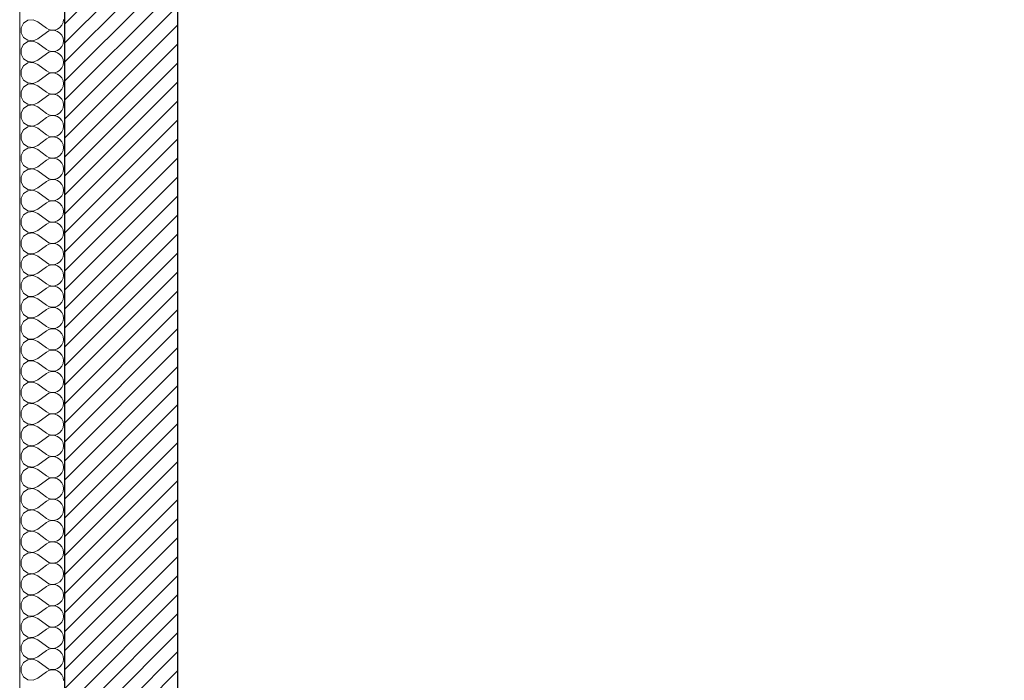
# Model space of a CAD drawing. Header units: millimetres. Extents: x -21056 to 421, y 9759 to 15589.
# Tile 15 of 120: x -6861 to -6531, y 10199 to 10421. Entities that reach past the tile are written whole.
import ezdxf

# ---------------------------------------------------------------- set-up
doc = ezdxf.new("R2010")
doc.units = ezdxf.units.MM
doc.header["$LTSCALE"] = 25
doc.header["$MEASUREMENT"] = 0
doc.linetypes.add('Kropki i Kreski', pattern=[670.277762, 352.777767, -176.388884, 0, -141.111112])
for name, color, linetype in [('Konstrukcja - Siatki mod', 7, 'Continuous'), ('KR_INW', 7, 'Continuous'), ('NAPIS_SODON', 7, 'Continuous')]:
    doc.layers.add(name, color=color, linetype=linetype)
for name, color, linetype, lineweight in [('Konstrukcja - Siatki mod_Nr_pióra__48', 1, 'Continuous', 15), ('KR_INW_Nr_pióra__101', 252, 'Continuous', 5), ('KR_INW_Nr_pióra__102', 3, 'Continuous', 5), ('KR_INW_Nr_pióra__27', 7, 'Continuous', 25), ('KR_INW_Nr_pióra__47', 7, 'Continuous', 15), ('NAPIS_SODON_Nr_pióra__1', 7, 'Continuous', 13)]:
    doc.layers.add(name, color=color, linetype=linetype, lineweight=lineweight)

# ---------------------------------------------------------------- blocks, each defined once
blk = doc.blocks.new('Strop_1', base_point=(179225, 121523.3))
at = {"layer": 'NAPIS_SODON_Nr_pióra__1', "linetype": 'Continuous', "flags": 128}
blk.add_lwpolyline([(179225, 121523.3), (179225.9, 107003.8), (250898.3, 107008.3), (250897.4, 121527.8)], close=True, dxfattribs=at)
blk = doc.blocks.new('*X208')
at = {"layer": 'KR_INW_Nr_pióra__102', "linetype": 'Continuous'}
for p, q in [((179102.4, 112355.1), (179088, 112345.5)), ((179119.8, 112356.7), (179102.4, 112355.1)), ((179135.8, 112350), (179119.8, 112356.7)), ((179135.8, 112350), (179164.4, 112328.6)), ((179220.2, 112347.4), (179221.5, 112357.1)), ((179088, 112345.5), (179079.7, 112330.1)), ((179079.7, 112330.1), (179079.7, 112312.7)), ((179164.4, 112328.6), (179173, 112323.8)), ((179173, 112319.1), (179164.4, 112314.3)), ((179173, 112323.8), (179182.6, 112321.6)), ((179182.6, 112321.3), (179173, 112319.1)), ((179182.6, 112321.6), (179192.4, 112322.1)), ((179192.4, 112320.8), (179182.6, 112321.3)), ((179192.4, 112322.1), (179201.8, 112325.2)), ((179201.8, 112317.7), (179192.4, 112320.8)), ((179201.8, 112325.2), (179209.9, 112330.8)), ((179209.9, 112312.1), (179201.8, 112317.7)), ((179209.9, 112330.8), (179216.2, 112338.4)), ((179216.2, 112338.4), (179220.2, 112347.4)), ((179079.7, 112312.7), (179088, 112297.4)), ((179088, 112297.4), (179102.4, 112287.8)), ((179102.4, 112283.7), (179088, 112274)), ((179102.4, 112287.8), (179119.8, 112286.1)), ((179119.8, 112285.3), (179102.4, 112283.7)), ((179119.8, 112286.1), (179135.8, 112292.9)), ((179135.8, 112278.6), (179119.8, 112285.3)), ((179135.8, 112292.9), (179164.4, 112314.3)), ((179216.2, 112304.5), (179209.9, 112312.1)), ((179220.2, 112295.5), (179216.2, 112304.5)), ((179221.5, 112285.7), (179220.2, 112295.5)), ((179220.2, 112276), (179221.5, 112285.7)), ((179088, 112274), (179079.7, 112258.7)), ((179079.7, 112258.7), (179079.7, 112241.3)), ((179135.8, 112278.6), (179164.4, 112257.1)), ((179164.4, 112257.1), (179173, 112252.4)), ((179173, 112252.4), (179182.6, 112250.1)), ((179182.6, 112249.9), (179173, 112247.6)), ((179182.6, 112250.1), (179192.4, 112250.6)), ((179192.4, 112249.4), (179182.6, 112249.9)), ((179192.4, 112250.6), (179201.8, 112253.8)), ((179201.8, 112246.2), (179192.4, 112249.4)), ((179201.8, 112253.8), (179209.9, 112259.4)), ((179209.9, 112259.4), (179216.2, 112266.9)), ((179216.2, 112266.9), (179220.2, 112276)), ((179079.7, 112241.3), (179088, 112226)), ((179088, 112226), (179102.4, 112216.3)), ((179102.4, 112216.3), (179119.8, 112214.7)), ((179119.8, 112214.7), (179135.8, 112221.4)), ((179135.8, 112221.4), (179164.4, 112242.9)), ((179173, 112247.6), (179164.4, 112242.9)), ((179209.9, 112240.6), (179201.8, 112246.2)), ((179216.2, 112233.1), (179209.9, 112240.6)), ((179220.2, 112224), (179216.2, 112233.1)), ((179221.5, 112214.3), (179220.2, 112224)), ((179088, 112202.6), (179079.7, 112187.3)), ((179079.7, 112187.3), (179079.7, 112169.9)), ((179102.4, 112212.2), (179088, 112202.6)), ((179119.8, 112213.9), (179102.4, 112212.2)), ((179135.8, 112207.1), (179119.8, 112213.9)), ((179135.8, 112207.1), (179164.4, 112185.7)), ((179164.4, 112185.7), (179173, 112180.9)), ((179201.8, 112182.3), (179209.9, 112187.9)), ((179209.9, 112187.9), (179216.2, 112195.5)), ((179216.2, 112195.5), (179220.2, 112204.5)), ((179220.2, 112204.5), (179221.5, 112214.3)), ((179079.7, 112169.9), (179088, 112154.5)), ((179088, 112154.5), (179102.4, 112144.9)), ((179135.8, 112150), (179164.4, 112171.4)), ((179173, 112176.2), (179164.4, 112171.4)), ((179173, 112180.9), (179182.6, 112178.7)), ((179182.6, 112178.4), (179173, 112176.2)), ((179182.6, 112178.7), (179192.4, 112179.2)), ((179192.4, 112177.9), (179182.6, 112178.4)), ((179192.4, 112179.2), (179201.8, 112182.3)), ((179201.8, 112174.8), (179192.4, 112177.9)), ((179209.9, 112169.2), (179201.8, 112174.8)), ((179216.2, 112161.6), (179209.9, 112169.2)), ((179220.2, 112152.6), (179216.2, 112161.6)), ((179221.5, 112142.9), (179220.2, 112152.6)), ((179088, 112131.2), (179079.7, 112115.8)), ((179102.4, 112140.8), (179088, 112131.2)), ((179102.4, 112144.9), (179119.8, 112143.3)), ((179119.8, 112142.4), (179102.4, 112140.8)), ((179119.8, 112143.3), (179135.8, 112150)), ((179135.8, 112135.7), (179119.8, 112142.4)), ((179135.8, 112135.7), (179164.4, 112114.3)), ((179209.9, 112116.5), (179216.2, 112124.1)), ((179216.2, 112124.1), (179220.2, 112133.1)), ((179220.2, 112133.1), (179221.5, 112142.9)), ((179079.7, 112115.8), (179079.7, 112098.4)), ((179079.7, 112098.4), (179088, 112083.1)), ((179135.8, 112078.6), (179164.4, 112100)), ((179164.4, 112114.3), (179173, 112109.5)), ((179173, 112104.8), (179164.4, 112100)), ((179173, 112109.5), (179182.6, 112107.3)), ((179182.6, 112107), (179173, 112104.8)), ((179182.6, 112107.3), (179192.4, 112107.8)), ((179192.4, 112106.5), (179182.6, 112107)), ((179192.4, 112107.8), (179201.8, 112110.9)), ((179201.8, 112103.4), (179192.4, 112106.5)), ((179201.8, 112110.9), (179209.9, 112116.5)), ((179209.9, 112097.8), (179201.8, 112103.4)), ((179216.2, 112090.2), (179209.9, 112097.8)), ((179220.2, 112081.2), (179216.2, 112090.2)), ((179088, 112059.7), (179079.7, 112044.4)), ((179088, 112083.1), (179102.4, 112073.5)), ((179102.4, 112069.4), (179088, 112059.7)), ((179102.4, 112073.5), (179119.8, 112071.8)), ((179119.8, 112071), (179102.4, 112069.4)), ((179119.8, 112071.8), (179135.8, 112078.6)), ((179135.8, 112064.3), (179119.8, 112071)), ((179135.8, 112064.3), (179164.4, 112042.9)), ((179209.9, 112045.1), (179216.2, 112052.7)), ((179216.2, 112052.7), (179220.2, 112061.7)), ((179221.5, 112071.4), (179220.2, 112081.2)), ((179220.2, 112061.7), (179221.5, 112071.4)), ((179079.7, 112044.4), (179079.7, 112027)), ((179079.7, 112027), (179088, 112011.7)), ((179135.8, 112007.1), (179164.4, 112028.6)), ((179164.4, 112042.9), (179173, 112038.1)), ((179173, 112033.3), (179164.4, 112028.6)), ((179173, 112038.1), (179182.6, 112035.9)), ((179182.6, 112035.6), (179173, 112033.3)), ((179182.6, 112035.9), (179192.4, 112036.3)), ((179192.4, 112035.1), (179182.6, 112035.6)), ((179192.4, 112036.3), (179201.8, 112039.5)), ((179201.8, 112031.9), (179192.4, 112035.1)), ((179201.8, 112039.5), (179209.9, 112045.1)), ((179209.9, 112026.4), (179201.8, 112031.9)), ((179216.2, 112018.8), (179209.9, 112026.4)), ((179220.2, 112009.8), (179216.2, 112018.8)), ((179088, 111988.3), (179079.7, 111973)), ((179088, 112011.7), (179102.4, 112002.1)), ((179102.4, 111997.9), (179088, 111988.3)), ((179102.4, 112002.1), (179119.8, 112000.4)), ((179119.8, 111999.6), (179102.4, 111997.9)), ((179119.8, 112000.4), (179135.8, 112007.1)), ((179135.8, 111992.9), (179119.8, 111999.6)), ((179135.8, 111992.9), (179164.4, 111971.4)), ((179216.2, 111981.2), (179220.2, 111990.2)), ((179221.5, 112000), (179220.2, 112009.8)), ((179220.2, 111990.2), (179221.5, 112000)), ((179079.7, 111973), (179079.7, 111955.6)), ((179079.7, 111955.6), (179088, 111940.3)), ((179135.8, 111935.7), (179164.4, 111957.1)), ((179164.4, 111971.4), (179173, 111966.7)), ((179173, 111961.9), (179164.4, 111957.1)), ((179173, 111966.7), (179182.6, 111964.4)), ((179182.6, 111964.1), (179173, 111961.9)), ((179182.6, 111964.4), (179192.4, 111964.9)), ((179192.4, 111963.7), (179182.6, 111964.1)), ((179192.4, 111964.9), (179201.8, 111968.1)), ((179201.8, 111960.5), (179192.4, 111963.7)), ((179201.8, 111968.1), (179209.9, 111973.6)), ((179209.9, 111954.9), (179201.8, 111960.5)), ((179209.9, 111973.6), (179216.2, 111981.2)), ((179216.2, 111947.3), (179209.9, 111954.9)), ((179088, 111940.3), (179102.4, 111930.6)), ((179102.4, 111926.5), (179088, 111916.9)), ((179102.4, 111930.6), (179119.8, 111929)), ((179119.8, 111928.2), (179102.4, 111926.5)), ((179119.8, 111929), (179135.8, 111935.7)), ((179135.8, 111921.4), (179119.8, 111928.2)), ((179135.8, 111921.4), (179164.4, 111900)), ((179220.2, 111938.3), (179216.2, 111947.3)), ((179221.5, 111928.6), (179220.2, 111938.3)), ((179220.2, 111918.8), (179221.5, 111928.6)), ((179088, 111916.9), (179079.7, 111901.6)), ((179079.7, 111901.6), (179079.7, 111884.2)), ((179164.4, 111900), (179173, 111895.2)), ((179173, 111890.5), (179164.4, 111885.7)), ((179173, 111895.2), (179182.6, 111893)), ((179182.6, 111892.7), (179173, 111890.5)), ((179182.6, 111893), (179192.4, 111893.5)), ((179192.4, 111892.2), (179182.6, 111892.7)), ((179192.4, 111893.5), (179201.8, 111896.6)), ((179201.8, 111889.1), (179192.4, 111892.2)), ((179201.8, 111896.6), (179209.9, 111902.2)), ((179209.9, 111883.5), (179201.8, 111889.1)), ((179209.9, 111902.2), (179216.2, 111909.8)), ((179216.2, 111909.8), (179220.2, 111918.8)), ((179079.7, 111884.2), (179088, 111868.8)), ((179088, 111868.8), (179102.4, 111859.2)), ((179102.4, 111855.1), (179088, 111845.5)), ((179102.4, 111859.2), (179119.8, 111857.6)), ((179119.8, 111856.7), (179102.4, 111855.1)), ((179119.8, 111857.6), (179135.8, 111864.3)), ((179135.8, 111850), (179119.8, 111856.7)), ((179135.8, 111864.3), (179164.4, 111885.7)), ((179216.2, 111875.9), (179209.9, 111883.5)), ((179220.2, 111866.9), (179216.2, 111875.9)), ((179221.5, 111857.1), (179220.2, 111866.9)), ((179220.2, 111847.4), (179221.5, 111857.1)), ((179088, 111845.5), (179079.7, 111830.1)), ((179079.7, 111830.1), (179079.7, 111812.7)), ((179135.8, 111850), (179164.4, 111828.6)), ((179164.4, 111828.6), (179173, 111823.8)), ((179173, 111823.8), (179182.6, 111821.6)), ((179182.6, 111821.3), (179173, 111819.1)), ((179182.6, 111821.6), (179192.4, 111822.1)), ((179192.4, 111820.8), (179182.6, 111821.3)), ((179192.4, 111822.1), (179201.8, 111825.2)), ((179201.8, 111817.7), (179192.4, 111820.8)), ((179201.8, 111825.2), (179209.9, 111830.8)), ((179209.9, 111830.8), (179216.2, 111838.4)), ((179216.2, 111838.4), (179220.2, 111847.4)), ((179079.7, 111812.7), (179088, 111797.4)), ((179088, 111797.4), (179102.4, 111787.8)), ((179102.4, 111787.8), (179119.8, 111786.1)), ((179119.8, 111786.1), (179135.8, 111792.9)), ((179135.8, 111792.9), (179164.4, 111814.3)), ((179173, 111819.1), (179164.4, 111814.3)), ((179209.9, 111812.1), (179201.8, 111817.7)), ((179216.2, 111804.5), (179209.9, 111812.1)), ((179220.2, 111795.5), (179216.2, 111804.5)), ((179221.5, 111785.7), (179220.2, 111795.5)), ((179088, 111774), (179079.7, 111758.7)), ((179079.7, 111758.7), (179079.7, 111741.3)), ((179102.4, 111783.7), (179088, 111774)), ((179119.8, 111785.3), (179102.4, 111783.7)), ((179135.8, 111778.6), (179119.8, 111785.3)), ((179135.8, 111778.6), (179164.4, 111757.1)), ((179164.4, 111757.1), (179173, 111752.4)), ((179201.8, 111753.8), (179209.9, 111759.4)), ((179209.9, 111759.4), (179216.2, 111766.9)), ((179216.2, 111766.9), (179220.2, 111776)), ((179220.2, 111776), (179221.5, 111785.7)), ((179079.7, 111741.3), (179088, 111726)), ((179088, 111726), (179102.4, 111716.3)), ((179119.8, 111714.7), (179135.8, 111721.4)), ((179135.8, 111721.4), (179164.4, 111742.9)), ((179173, 111747.6), (179164.4, 111742.9)), ((179173, 111752.4), (179182.6, 111750.1)), ((179182.6, 111749.9), (179173, 111747.6)), ((179182.6, 111750.1), (179192.4, 111750.6)), ((179192.4, 111749.4), (179182.6, 111749.9)), ((179192.4, 111750.6), (179201.8, 111753.8)), ((179201.8, 111746.2), (179192.4, 111749.4)), ((179209.9, 111740.6), (179201.8, 111746.2)), ((179216.2, 111733.1), (179209.9, 111740.6)), ((179220.2, 111724), (179216.2, 111733.1)), ((179221.5, 111714.3), (179220.2, 111724)), ((179088, 111702.6), (179079.7, 111687.3)), ((179102.4, 111712.2), (179088, 111702.6)), ((179102.4, 111716.3), (179119.8, 111714.7)), ((179119.8, 111713.9), (179102.4, 111712.2)), ((179135.8, 111707.1), (179119.8, 111713.9)), ((179135.8, 111707.1), (179164.4, 111685.7)), ((179209.9, 111687.9), (179216.2, 111695.5)), ((179216.2, 111695.5), (179220.2, 111704.5)), ((179220.2, 111704.5), (179221.5, 111714.3)), ((179079.7, 111687.3), (179079.7, 111669.9)), ((179079.7, 111669.9), (179088, 111654.5)), ((179135.8, 111650), (179164.4, 111671.4)), ((179164.4, 111685.7), (179173, 111680.9)), ((179173, 111676.2), (179164.4, 111671.4)), ((179173, 111680.9), (179182.6, 111678.7)), ((179182.6, 111678.4), (179173, 111676.2)), ((179182.6, 111678.7), (179192.4, 111679.2)), ((179192.4, 111677.9), (179182.6, 111678.4)), ((179192.4, 111679.2), (179201.8, 111682.3)), ((179201.8, 111674.8), (179192.4, 111677.9)), ((179201.8, 111682.3), (179209.9, 111687.9)), ((179209.9, 111669.2), (179201.8, 111674.8)), ((179216.2, 111661.6), (179209.9, 111669.2)), ((179220.2, 111652.6), (179216.2, 111661.6)), ((179088, 111631.2), (179079.7, 111615.8)), ((179088, 111654.5), (179102.4, 111644.9)), ((179102.4, 111640.8), (179088, 111631.2)), ((179102.4, 111644.9), (179119.8, 111643.3)), ((179119.8, 111642.4), (179102.4, 111640.8)), ((179119.8, 111643.3), (179135.8, 111650)), ((179135.8, 111635.7), (179119.8, 111642.4)), ((179135.8, 111635.7), (179164.4, 111614.3)), ((179209.9, 111616.5), (179216.2, 111624.1)), ((179216.2, 111624.1), (179220.2, 111633.1)), ((179221.5, 111642.9), (179220.2, 111652.6)), ((179220.2, 111633.1), (179221.5, 111642.9)), ((179079.7, 111615.8), (179079.7, 111598.4)), ((179079.7, 111598.4), (179088, 111583.1)), ((179135.8, 111578.6), (179164.4, 111600)), ((179164.4, 111614.3), (179173, 111609.5)), ((179173, 111604.8), (179164.4, 111600)), ((179173, 111609.5), (179182.6, 111607.3)), ((179182.6, 111607), (179173, 111604.8)), ((179182.6, 111607.3), (179192.4, 111607.8)), ((179192.4, 111606.5), (179182.6, 111607)), ((179192.4, 111607.8), (179201.8, 111610.9)), ((179201.8, 111603.4), (179192.4, 111606.5)), ((179201.8, 111610.9), (179209.9, 111616.5)), ((179209.9, 111597.8), (179201.8, 111603.4)), ((179216.2, 111590.2), (179209.9, 111597.8)), ((179220.2, 111581.2), (179216.2, 111590.2)), ((179088, 111559.7), (179079.7, 111544.4)), ((179088, 111583.1), (179102.4, 111573.5)), ((179102.4, 111569.4), (179088, 111559.7)), ((179102.4, 111573.5), (179119.8, 111571.8)), ((179119.8, 111571), (179102.4, 111569.4)), ((179119.8, 111571.8), (179135.8, 111578.6)), ((179135.8, 111564.3), (179119.8, 111571)), ((179135.8, 111564.3), (179164.4, 111542.9)), ((179216.2, 111552.7), (179220.2, 111561.7)), ((179221.5, 111571.4), (179220.2, 111581.2)), ((179220.2, 111561.7), (179221.5, 111571.4)), ((179079.7, 111544.4), (179079.7, 111527)), ((179079.7, 111527), (179088, 111511.7)), ((179135.8, 111507.1), (179164.4, 111528.6)), ((179164.4, 111542.9), (179173, 111538.1)), ((179173, 111533.3), (179164.4, 111528.6)), ((179173, 111538.1), (179182.6, 111535.9)), ((179182.6, 111535.6), (179173, 111533.3)), ((179182.6, 111535.9), (179192.4, 111536.3)), ((179192.4, 111535.1), (179182.6, 111535.6)), ((179192.4, 111536.3), (179201.8, 111539.5)), ((179201.8, 111531.9), (179192.4, 111535.1)), ((179201.8, 111539.5), (179209.9, 111545.1)), ((179209.9, 111526.4), (179201.8, 111531.9)), ((179209.9, 111545.1), (179216.2, 111552.7)), ((179216.2, 111518.8), (179209.9, 111526.4)), ((179088, 111511.7), (179102.4, 111502.1)), ((179102.4, 111497.9), (179088, 111488.3)), ((179102.4, 111502.1), (179119.8, 111500.4)), ((179119.8, 111499.6), (179102.4, 111497.9)), ((179119.8, 111500.4), (179135.8, 111507.1)), ((179135.8, 111492.9), (179119.8, 111499.6)), ((179135.8, 111492.9), (179164.4, 111471.4)), ((179220.2, 111509.8), (179216.2, 111518.8)), ((179221.5, 111500), (179220.2, 111509.8)), ((179220.2, 111490.2), (179221.5, 111500)), ((179088, 111488.3), (179079.7, 111473)), ((179079.7, 111473), (179079.7, 111455.6)), ((179164.4, 111471.4), (179173, 111466.7)), ((179173, 111461.9), (179164.4, 111457.1)), ((179173, 111466.7), (179182.6, 111464.4)), ((179182.6, 111464.1), (179173, 111461.9)), ((179182.6, 111464.4), (179192.4, 111464.9)), ((179192.4, 111463.7), (179182.6, 111464.1)), ((179192.4, 111464.9), (179201.8, 111468.1)), ((179201.8, 111460.5), (179192.4, 111463.7)), ((179201.8, 111468.1), (179209.9, 111473.6)), ((179209.9, 111454.9), (179201.8, 111460.5)), ((179209.9, 111473.6), (179216.2, 111481.2)), ((179216.2, 111481.2), (179220.2, 111490.2)), ((179079.7, 111455.6), (179088, 111440.3)), ((179088, 111440.3), (179102.4, 111430.6)), ((179102.4, 111426.5), (179088, 111416.9)), ((179102.4, 111430.6), (179119.8, 111429)), ((179119.8, 111428.2), (179102.4, 111426.5)), ((179119.8, 111429), (179135.8, 111435.7)), ((179135.8, 111421.4), (179119.8, 111428.2)), ((179135.8, 111435.7), (179164.4, 111457.1)), ((179216.2, 111447.3), (179209.9, 111454.9)), ((179220.2, 111438.3), (179216.2, 111447.3)), ((179221.5, 111428.6), (179220.2, 111438.3)), ((179220.2, 111418.8), (179221.5, 111428.6)), ((179088, 111416.9), (179079.7, 111401.6)), ((179079.7, 111401.6), (179079.7, 111384.2)), ((179135.8, 111421.4), (179164.4, 111400)), ((179164.4, 111400), (179173, 111395.2)), ((179173, 111395.2), (179182.6, 111393)), ((179182.6, 111392.7), (179173, 111390.5)), ((179182.6, 111393), (179192.4, 111393.5)), ((179192.4, 111392.2), (179182.6, 111392.7)), ((179192.4, 111393.5), (179201.8, 111396.6)), ((179201.8, 111389.1), (179192.4, 111392.2)), ((179201.8, 111396.6), (179209.9, 111402.2)), ((179209.9, 111402.2), (179216.2, 111409.8)), ((179216.2, 111409.8), (179220.2, 111418.8)), ((179079.7, 111384.2), (179088, 111368.8)), ((179088, 111368.8), (179102.4, 111359.2)), ((179102.4, 111359.2), (179119.8, 111357.6)), ((179119.8, 111357.6), (179135.8, 111364.3)), ((179135.8, 111364.3), (179164.4, 111385.7)), ((179173, 111390.5), (179164.4, 111385.7)), ((179209.9, 111383.5), (179201.8, 111389.1)), ((179216.2, 111375.9), (179209.9, 111383.5)), ((179220.2, 111366.9), (179216.2, 111375.9)), ((179221.5, 111357.1), (179220.2, 111366.9)), ((179088, 111345.5), (179079.7, 111330.1)), ((179079.7, 111330.1), (179079.7, 111312.7)), ((179102.4, 111355.1), (179088, 111345.5)), ((179119.8, 111356.7), (179102.4, 111355.1)), ((179135.8, 111350), (179119.8, 111356.7)), ((179135.8, 111350), (179164.4, 111328.6)), ((179164.4, 111328.6), (179173, 111323.8)), ((179201.8, 111325.2), (179209.9, 111330.8)), ((179209.9, 111330.8), (179216.2, 111338.4)), ((179216.2, 111338.4), (179220.2, 111347.4)), ((179220.2, 111347.4), (179221.5, 111357.1)), ((179079.7, 111312.7), (179088, 111297.4)), ((179088, 111297.4), (179102.4, 111287.8)), ((179119.8, 111286.1), (179135.8, 111292.9)), ((179135.8, 111292.9), (179164.4, 111314.3)), ((179173, 111319.1), (179164.4, 111314.3)), ((179173, 111323.8), (179182.6, 111321.6)), ((179182.6, 111321.3), (179173, 111319.1)), ((179182.6, 111321.6), (179192.4, 111322.1)), ((179192.4, 111320.8), (179182.6, 111321.3)), ((179192.4, 111322.1), (179201.8, 111325.2)), ((179201.8, 111317.7), (179192.4, 111320.8)), ((179209.9, 111312.1), (179201.8, 111317.7)), ((179216.2, 111304.5), (179209.9, 111312.1)), ((179220.2, 111295.5), (179216.2, 111304.5)), ((179221.5, 111285.7), (179220.2, 111295.5)), ((179088, 111274), (179079.7, 111258.7)), ((179102.4, 111283.7), (179088, 111274)), ((179102.4, 111287.8), (179119.8, 111286.1)), ((179119.8, 111285.3), (179102.4, 111283.7)), ((179135.8, 111278.6), (179119.8, 111285.3)), ((179135.8, 111278.6), (179164.4, 111257.1)), ((179209.9, 111259.4), (179216.2, 111266.9)), ((179216.2, 111266.9), (179220.2, 111276)), ((179220.2, 111276), (179221.5, 111285.7)), ((179079.7, 111258.7), (179079.7, 111241.3)), ((179079.7, 111241.3), (179088, 111226)), ((179135.8, 111221.4), (179164.4, 111242.9)), ((179164.4, 111257.1), (179173, 111252.4)), ((179173, 111247.6), (179164.4, 111242.9)), ((179173, 111252.4), (179182.6, 111250.1)), ((179182.6, 111249.9), (179173, 111247.6)), ((179182.6, 111250.1), (179192.4, 111250.6)), ((179192.4, 111249.4), (179182.6, 111249.9)), ((179192.4, 111250.6), (179201.8, 111253.8)), ((179201.8, 111246.2), (179192.4, 111249.4)), ((179201.8, 111253.8), (179209.9, 111259.4)), ((179209.9, 111240.6), (179201.8, 111246.2)), ((179216.2, 111233.1), (179209.9, 111240.6)), ((179220.2, 111224), (179216.2, 111233.1)), ((179088, 111202.6), (179079.7, 111187.3)), ((179088, 111226), (179102.4, 111216.3)), ((179102.4, 111212.2), (179088, 111202.6)), ((179102.4, 111216.3), (179119.8, 111214.7)), ((179119.8, 111213.9), (179102.4, 111212.2)), ((179119.8, 111214.7), (179135.8, 111221.4)), ((179135.8, 111207.1), (179119.8, 111213.9)), ((179135.8, 111207.1), (179164.4, 111185.7)), ((179209.9, 111187.9), (179216.2, 111195.5)), ((179216.2, 111195.5), (179220.2, 111204.5)), ((179221.5, 111214.3), (179220.2, 111224)), ((179220.2, 111204.5), (179221.5, 111214.3)), ((179079.7, 111187.3), (179079.7, 111169.9)), ((179079.7, 111169.9), (179088, 111154.5)), ((179135.8, 111150), (179164.4, 111171.4)), ((179164.4, 111185.7), (179173, 111180.9)), ((179173, 111176.2), (179164.4, 111171.4)), ((179173, 111180.9), (179182.6, 111178.7)), ((179182.6, 111178.4), (179173, 111176.2)), ((179182.6, 111178.7), (179192.4, 111179.2)), ((179192.4, 111177.9), (179182.6, 111178.4)), ((179192.4, 111179.2), (179201.8, 111182.3)), ((179201.8, 111174.8), (179192.4, 111177.9)), ((179201.8, 111182.3), (179209.9, 111187.9)), ((179209.9, 111169.2), (179201.8, 111174.8)), ((179216.2, 111161.6), (179209.9, 111169.2)), ((179220.2, 111152.6), (179216.2, 111161.6)), ((179088, 111131.2), (179079.7, 111115.8)), ((179088, 111154.5), (179102.4, 111144.9)), ((179102.4, 111140.8), (179088, 111131.2)), ((179102.4, 111144.9), (179119.8, 111143.3)), ((179119.8, 111142.4), (179102.4, 111140.8)), ((179119.8, 111143.3), (179135.8, 111150)), ((179135.8, 111135.7), (179119.8, 111142.4)), ((179135.8, 111135.7), (179164.4, 111114.3)), ((179216.2, 111124.1), (179220.2, 111133.1)), ((179221.5, 111142.9), (179220.2, 111152.6)), ((179220.2, 111133.1), (179221.5, 111142.9)), ((179079.7, 111115.8), (179079.7, 111098.4)), ((179079.7, 111098.4), (179088, 111083.1)), ((179135.8, 111078.6), (179164.4, 111100)), ((179164.4, 111114.3), (179173, 111109.5)), ((179173, 111104.8), (179164.4, 111100)), ((179173, 111109.5), (179182.6, 111107.3)), ((179182.6, 111107), (179173, 111104.8)), ((179182.6, 111107.3), (179192.4, 111107.8)), ((179192.4, 111106.5), (179182.6, 111107)), ((179192.4, 111107.8), (179201.8, 111110.9)), ((179201.8, 111103.4), (179192.4, 111106.5)), ((179201.8, 111110.9), (179209.9, 111116.5)), ((179209.9, 111097.8), (179201.8, 111103.4)), ((179209.9, 111116.5), (179216.2, 111124.1)), ((179216.2, 111090.2), (179209.9, 111097.8)), ((179088, 111083.1), (179102.4, 111073.5)), ((179102.4, 111069.4), (179088, 111059.7)), ((179102.4, 111073.5), (179119.8, 111071.8)), ((179119.8, 111071), (179102.4, 111069.4)), ((179119.8, 111071.8), (179135.8, 111078.6)), ((179135.8, 111064.3), (179119.8, 111071)), ((179135.8, 111064.3), (179164.4, 111042.9)), ((179220.2, 111081.2), (179216.2, 111090.2)), ((179216.2, 111052.7), (179220.2, 111061.7)), ((179221.5, 111071.4), (179220.2, 111081.2)), ((179220.2, 111061.7), (179221.5, 111071.4)), ((179088, 111059.7), (179079.7, 111044.4)), ((179079.7, 111044.4), (179079.7, 111027)), ((179135.8, 111007.1), (179164.4, 111028.6)), ((179164.4, 111042.9), (179173, 111038.1)), ((179173, 111033.3), (179164.4, 111028.6)), ((179173, 111038.1), (179182.6, 111035.9)), ((179182.6, 111035.6), (179173, 111033.3)), ((179182.6, 111035.9), (179192.4, 111036.3)), ((179192.4, 111035.1), (179182.6, 111035.6)), ((179192.4, 111036.3), (179201.8, 111039.5)), ((179201.8, 111031.9), (179192.4, 111035.1)), ((179201.8, 111039.5), (179209.9, 111045.1)), ((179209.9, 111026.4), (179201.8, 111031.9)), ((179209.9, 111045.1), (179216.2, 111052.7)), ((179079.7, 111027), (179088, 111011.7)), ((179088, 111011.7), (179102.4, 111002.1)), ((179102.4, 110997.9), (179088, 110988.3)), ((179102.4, 111002.1), (179119.8, 111000.4)), ((179119.8, 110999.6), (179102.4, 110997.9)), ((179119.8, 111000.4), (179135.8, 111007.1)), ((179135.8, 110992.9), (179119.8, 110999.6)), ((179216.2, 111018.8), (179209.9, 111026.4)), ((179220.2, 111009.8), (179216.2, 111018.8)), ((179221.5, 111000), (179220.2, 111009.8)), ((179220.2, 110990.2), (179221.5, 111000)), ((179088, 110988.3), (179079.7, 110973)), ((179079.7, 110973), (179079.7, 110955.6)), ((179135.8, 110992.9), (179164.4, 110971.4)), ((179164.4, 110971.4), (179173, 110966.7)), ((179173, 110966.7), (179182.6, 110964.4)), ((179182.6, 110964.1), (179173, 110961.9)), ((179182.6, 110964.4), (179192.4, 110964.9)), ((179192.4, 110963.7), (179182.6, 110964.1)), ((179192.4, 110964.9), (179201.8, 110968.1)), ((179201.8, 110960.5), (179192.4, 110963.7)), ((179201.8, 110968.1), (179209.9, 110973.6)), ((179209.9, 110973.6), (179216.2, 110981.2)), ((179216.2, 110981.2), (179220.2, 110990.2)), ((179079.7, 110955.6), (179088, 110940.3)), ((179088, 110940.3), (179102.4, 110930.6)), ((179102.4, 110930.6), (179119.8, 110929)), ((179119.8, 110929), (179135.8, 110935.7)), ((179135.8, 110935.7), (179164.4, 110957.1)), ((179173, 110961.9), (179164.4, 110957.1)), ((179209.9, 110954.9), (179201.8, 110960.5)), ((179216.2, 110947.3), (179209.9, 110954.9)), ((179220.2, 110938.3), (179216.2, 110947.3)), ((179221.5, 110928.6), (179220.2, 110938.3)), ((179088, 110916.9), (179079.7, 110901.6)), ((179079.7, 110901.6), (179079.7, 110884.2)), ((179102.4, 110926.5), (179088, 110916.9)), ((179119.8, 110928.2), (179102.4, 110926.5)), ((179135.8, 110921.4), (179119.8, 110928.2)), ((179135.8, 110921.4), (179164.4, 110900)), ((179164.4, 110900), (179173, 110895.2)), ((179192.4, 110893.5), (179201.8, 110896.6)), ((179201.8, 110896.6), (179209.9, 110902.2)), ((179209.9, 110902.2), (179216.2, 110909.8)), ((179216.2, 110909.8), (179220.2, 110918.8)), ((179220.2, 110918.8), (179221.5, 110928.6)), ((179079.7, 110884.2), (179088, 110868.8)), ((179088, 110868.8), (179102.4, 110859.2)), ((179119.8, 110857.6), (179135.8, 110864.3)), ((179135.8, 110864.3), (179164.4, 110885.7)), ((179173, 110890.5), (179164.4, 110885.7)), ((179173, 110895.2), (179182.6, 110893)), ((179182.6, 110892.7), (179173, 110890.5)), ((179182.6, 110893), (179192.4, 110893.5)), ((179192.4, 110892.2), (179182.6, 110892.7)), ((179201.8, 110889.1), (179192.4, 110892.2)), ((179209.9, 110883.5), (179201.8, 110889.1)), ((179216.2, 110875.9), (179209.9, 110883.5)), ((179220.2, 110866.9), (179216.2, 110875.9)), ((179221.5, 110857.1), (179220.2, 110866.9)), ((179088, 110845.5), (179079.7, 110830.1)), ((179102.4, 110855.1), (179088, 110845.5)), ((179102.4, 110859.2), (179119.8, 110857.6)), ((179119.8, 110856.7), (179102.4, 110855.1)), ((179135.8, 110850), (179119.8, 110856.7)), ((179135.8, 110850), (179164.4, 110828.6)), ((179201.8, 110825.2), (179209.9, 110830.8)), ((179209.9, 110830.8), (179216.2, 110838.4)), ((179216.2, 110838.4), (179220.2, 110847.4)), ((179220.2, 110847.4), (179221.5, 110857.1)), ((179079.7, 110830.1), (179079.7, 110812.7)), ((179079.7, 110812.7), (179088, 110797.4)), ((179135.8, 110792.9), (179164.4, 110814.3)), ((179164.4, 110828.6), (179173, 110823.8)), ((179173, 110819.1), (179164.4, 110814.3)), ((179173, 110823.8), (179182.6, 110821.6)), ((179182.6, 110821.3), (179173, 110819.1)), ((179182.6, 110821.6), (179192.4, 110822.1)), ((179192.4, 110820.8), (179182.6, 110821.3)), ((179192.4, 110822.1), (179201.8, 110825.2)), ((179201.8, 110817.7), (179192.4, 110820.8)), ((179209.9, 110812.1), (179201.8, 110817.7)), ((179216.2, 110804.5), (179209.9, 110812.1)), ((179220.2, 110795.5), (179216.2, 110804.5)), ((179088, 110774), (179079.7, 110758.7)), ((179088, 110797.4), (179102.4, 110787.8)), ((179102.4, 110783.7), (179088, 110774)), ((179102.4, 110787.8), (179119.8, 110786.1)), ((179119.8, 110785.3), (179102.4, 110783.7)), ((179119.8, 110786.1), (179135.8, 110792.9)), ((179135.8, 110778.6), (179119.8, 110785.3)), ((179135.8, 110778.6), (179164.4, 110757.1)), ((179209.9, 110759.4), (179216.2, 110766.9)), ((179216.2, 110766.9), (179220.2, 110776)), ((179221.5, 110785.7), (179220.2, 110795.5)), ((179220.2, 110776), (179221.5, 110785.7)), ((179079.7, 110758.7), (179079.7, 110741.3)), ((179079.7, 110741.3), (179088, 110726)), ((179135.8, 110721.4), (179164.4, 110742.9)), ((179164.4, 110757.1), (179173, 110752.4)), ((179173, 110747.6), (179164.4, 110742.9)), ((179173, 110752.4), (179182.6, 110750.1)), ((179182.6, 110749.9), (179173, 110747.6)), ((179182.6, 110750.1), (179192.4, 110750.6)), ((179192.4, 110749.4), (179182.6, 110749.9)), ((179192.4, 110750.6), (179201.8, 110753.8)), ((179201.8, 110746.2), (179192.4, 110749.4)), ((179201.8, 110753.8), (179209.9, 110759.4)), ((179209.9, 110740.6), (179201.8, 110746.2)), ((179216.2, 110733.1), (179209.9, 110740.6)), ((179220.2, 110724), (179216.2, 110733.1)), ((179088, 110702.6), (179079.7, 110687.3)), ((179088, 110726), (179102.4, 110716.3)), ((179102.4, 110712.2), (179088, 110702.6)), ((179102.4, 110716.3), (179119.8, 110714.7)), ((179119.8, 110713.9), (179102.4, 110712.2)), ((179119.8, 110714.7), (179135.8, 110721.4)), ((179135.8, 110707.1), (179119.8, 110713.9)), ((179135.8, 110707.1), (179164.4, 110685.7)), ((179216.2, 110695.5), (179220.2, 110704.5)), ((179221.5, 110714.3), (179220.2, 110724)), ((179220.2, 110704.5), (179221.5, 110714.3)), ((179079.7, 110687.3), (179079.7, 110669.9)), ((179079.7, 110669.9), (179088, 110654.5)), ((179135.8, 110650), (179164.4, 110671.4)), ((179164.4, 110685.7), (179173, 110680.9)), ((179173, 110676.2), (179164.4, 110671.4)), ((179173, 110680.9), (179182.6, 110678.7)), ((179182.6, 110678.4), (179173, 110676.2)), ((179182.6, 110678.7), (179192.4, 110679.2)), ((179192.4, 110677.9), (179182.6, 110678.4)), ((179192.4, 110679.2), (179201.8, 110682.3)), ((179201.8, 110674.8), (179192.4, 110677.9)), ((179201.8, 110682.3), (179209.9, 110687.9)), ((179209.9, 110669.2), (179201.8, 110674.8)), ((179209.9, 110687.9), (179216.2, 110695.5)), ((179216.2, 110661.6), (179209.9, 110669.2)), ((179088, 110654.5), (179102.4, 110644.9)), ((179102.4, 110640.8), (179088, 110631.2)), ((179102.4, 110644.9), (179119.8, 110643.3)), ((179119.8, 110642.4), (179102.4, 110640.8)), ((179119.8, 110643.3), (179135.8, 110650)), ((179135.8, 110635.7), (179119.8, 110642.4)), ((179135.8, 110635.7), (179164.4, 110614.3)), ((179220.2, 110652.6), (179216.2, 110661.6)), ((179216.2, 110624.1), (179220.2, 110633.1)), ((179221.5, 110642.9), (179220.2, 110652.6)), ((179220.2, 110633.1), (179221.5, 110642.9)), ((179088, 110631.2), (179079.7, 110615.8)), ((179079.7, 110615.8), (179079.7, 110598.4)), ((179135.8, 110578.6), (179164.4, 110600)), ((179164.4, 110614.3), (179173, 110609.5)), ((179173, 110604.8), (179164.4, 110600)), ((179173, 110609.5), (179182.6, 110607.3)), ((179182.6, 110607), (179173, 110604.8)), ((179182.6, 110607.3), (179192.4, 110607.8)), ((179192.4, 110606.5), (179182.6, 110607)), ((179192.4, 110607.8), (179201.8, 110610.9)), ((179201.8, 110603.4), (179192.4, 110606.5)), ((179201.8, 110610.9), (179209.9, 110616.5)), ((179209.9, 110597.8), (179201.8, 110603.4)), ((179209.9, 110616.5), (179216.2, 110624.1)), ((179079.7, 110598.4), (179088, 110583.1)), ((179088, 110583.1), (179102.4, 110573.5)), ((179102.4, 110569.4), (179088, 110559.7)), ((179102.4, 110573.5), (179119.8, 110571.8)), ((179119.8, 110571), (179102.4, 110569.4)), ((179119.8, 110571.8), (179135.8, 110578.6)), ((179135.8, 110564.3), (179119.8, 110571)), ((179216.2, 110590.2), (179209.9, 110597.8)), ((179220.2, 110581.2), (179216.2, 110590.2)), ((179221.5, 110571.4), (179220.2, 110581.2)), ((179220.2, 110561.7), (179221.5, 110571.4)), ((179088, 110559.7), (179079.7, 110544.4)), ((179079.7, 110544.4), (179079.7, 110527)), ((179135.8, 110564.3), (179164.4, 110542.9)), ((179164.4, 110542.9), (179173, 110538.1)), ((179173, 110538.1), (179182.6, 110535.9)), ((179182.6, 110535.6), (179173, 110533.3)), ((179182.6, 110535.9), (179192.4, 110536.3)), ((179192.4, 110535.1), (179182.6, 110535.6)), ((179192.4, 110536.3), (179201.8, 110539.5)), ((179201.8, 110531.9), (179192.4, 110535.1)), ((179201.8, 110539.5), (179209.9, 110545.1)), ((179209.9, 110545.1), (179216.2, 110552.7)), ((179216.2, 110552.7), (179220.2, 110561.7)), ((179079.7, 110527), (179088, 110511.7)), ((179088, 110511.7), (179102.4, 110502.1)), ((179102.4, 110502.1), (179119.8, 110500.4)), ((179119.8, 110500.4), (179135.8, 110507.1)), ((179135.8, 110507.1), (179164.4, 110528.6)), ((179173, 110533.3), (179164.4, 110528.6)), ((179209.9, 110526.4), (179201.8, 110531.9)), ((179216.2, 110518.8), (179209.9, 110526.4)), ((179220.2, 110509.8), (179216.2, 110518.8)), ((179221.5, 110500), (179220.2, 110509.8)), ((179088, 110488.3), (179079.7, 110473)), ((179079.7, 110473), (179079.7, 110455.6)), ((179102.4, 110497.9), (179088, 110488.3)), ((179119.8, 110499.6), (179102.4, 110497.9)), ((179135.8, 110492.9), (179119.8, 110499.6)), ((179135.8, 110492.9), (179164.4, 110471.4)), ((179164.4, 110471.4), (179173, 110466.7)), ((179192.4, 110464.9), (179201.8, 110468.1)), ((179201.8, 110468.1), (179209.9, 110473.6)), ((179209.9, 110473.6), (179216.2, 110481.2)), ((179216.2, 110481.2), (179220.2, 110490.2)), ((179220.2, 110490.2), (179221.5, 110500)), ((179079.7, 110455.6), (179088, 110440.3)), ((179088, 110440.3), (179102.4, 110430.6)), ((179119.8, 110429), (179135.8, 110435.7)), ((179135.8, 110435.7), (179164.4, 110457.1)), ((179173, 110461.9), (179164.4, 110457.1)), ((179173, 110466.7), (179182.6, 110464.4)), ((179182.6, 110464.1), (179173, 110461.9)), ((179182.6, 110464.4), (179192.4, 110464.9)), ((179192.4, 110463.7), (179182.6, 110464.1)), ((179201.8, 110460.5), (179192.4, 110463.7)), ((179209.9, 110454.9), (179201.8, 110460.5)), ((179216.2, 110447.3), (179209.9, 110454.9)), ((179220.2, 110438.3), (179216.2, 110447.3)), ((179221.5, 110428.6), (179220.2, 110438.3)), ((179088, 110416.9), (179079.7, 110401.6)), ((179102.4, 110426.5), (179088, 110416.9)), ((179102.4, 110430.6), (179119.8, 110429)), ((179119.8, 110428.2), (179102.4, 110426.5)), ((179135.8, 110421.4), (179119.8, 110428.2)), ((179135.8, 110421.4), (179164.4, 110400)), ((179201.8, 110396.6), (179209.9, 110402.2)), ((179209.9, 110402.2), (179216.2, 110409.8)), ((179216.2, 110409.8), (179220.2, 110418.8)), ((179220.2, 110418.8), (179221.5, 110428.6)), ((179079.7, 110401.6), (179079.7, 110384.2)), ((179079.7, 110384.2), (179088, 110368.8)), ((179135.8, 110364.3), (179164.4, 110385.7)), ((179164.4, 110400), (179173, 110395.2)), ((179173, 110390.5), (179164.4, 110385.7)), ((179173, 110395.2), (179182.6, 110393)), ((179182.6, 110392.7), (179173, 110390.5)), ((179182.6, 110393), (179192.4, 110393.5)), ((179192.4, 110392.2), (179182.6, 110392.7)), ((179192.4, 110393.5), (179201.8, 110396.6)), ((179201.8, 110389.1), (179192.4, 110392.2)), ((179209.9, 110383.5), (179201.8, 110389.1)), ((179216.2, 110375.9), (179209.9, 110383.5)), ((179220.2, 110366.9), (179216.2, 110375.9)), ((179088, 110345.5), (179079.7, 110330.1)), ((179088, 110368.8), (179102.4, 110359.2)), ((179102.4, 110355.1), (179088, 110345.5)), ((179102.4, 110359.2), (179119.8, 110357.6)), ((179119.8, 110356.7), (179102.4, 110355.1)), ((179119.8, 110357.6), (179135.8, 110364.3)), ((179135.8, 110350), (179119.8, 110356.7)), ((179135.8, 110350), (179164.4, 110328.6)), ((179209.9, 110330.8), (179216.2, 110338.4)), ((179216.2, 110338.4), (179220.2, 110347.4)), ((179221.5, 110357.1), (179220.2, 110366.9)), ((179220.2, 110347.4), (179221.5, 110357.1)), ((179079.7, 110330.1), (179079.7, 110312.7)), ((179079.7, 110312.7), (179088, 110297.4)), ((179135.8, 110292.9), (179164.4, 110314.3)), ((179164.4, 110328.6), (179173, 110323.8)), ((179173, 110319.1), (179164.4, 110314.3)), ((179173, 110323.8), (179182.6, 110321.6)), ((179182.6, 110321.3), (179173, 110319.1)), ((179182.6, 110321.6), (179192.4, 110322.1)), ((179192.4, 110320.8), (179182.6, 110321.3)), ((179192.4, 110322.1), (179201.8, 110325.2)), ((179201.8, 110317.7), (179192.4, 110320.8)), ((179201.8, 110325.2), (179209.9, 110330.8)), ((179209.9, 110312.1), (179201.8, 110317.7)), ((179216.2, 110304.5), (179209.9, 110312.1)), ((179220.2, 110295.5), (179216.2, 110304.5)), ((179088, 110274), (179079.7, 110258.7)), ((179088, 110297.4), (179102.4, 110287.8)), ((179102.4, 110283.7), (179088, 110274)), ((179102.4, 110287.8), (179119.8, 110286.1)), ((179119.8, 110285.3), (179102.4, 110283.7)), ((179119.8, 110286.1), (179135.8, 110292.9)), ((179135.8, 110278.6), (179119.8, 110285.3)), ((179135.8, 110278.6), (179164.4, 110257.1)), ((179216.2, 110266.9), (179220.2, 110276)), ((179221.5, 110285.7), (179220.2, 110295.5)), ((179220.2, 110276), (179221.5, 110285.7)), ((179079.7, 110258.7), (179079.7, 110241.3)), ((179079.7, 110241.3), (179088, 110226)), ((179135.8, 110221.4), (179164.4, 110242.9)), ((179164.4, 110257.1), (179173, 110252.4)), ((179173, 110247.6), (179164.4, 110242.9)), ((179173, 110252.4), (179182.6, 110250.1)), ((179182.6, 110249.9), (179173, 110247.6)), ((179182.6, 110250.1), (179192.4, 110250.6)), ((179192.4, 110249.4), (179182.6, 110249.9)), ((179192.4, 110250.6), (179201.8, 110253.8)), ((179201.8, 110246.2), (179192.4, 110249.4)), ((179201.8, 110253.8), (179209.9, 110259.4)), ((179209.9, 110240.6), (179201.8, 110246.2)), ((179209.9, 110259.4), (179216.2, 110266.9)), ((179216.2, 110233.1), (179209.9, 110240.6)), ((179088, 110226), (179102.4, 110216.3)), ((179102.4, 110212.2), (179088, 110202.6)), ((179102.4, 110216.3), (179119.8, 110214.7)), ((179119.8, 110213.9), (179102.4, 110212.2)), ((179119.8, 110214.7), (179135.8, 110221.4)), ((179135.8, 110207.1), (179119.8, 110213.9)), ((179135.8, 110207.1), (179164.4, 110185.7)), ((179220.2, 110224), (179216.2, 110233.1)), ((179216.2, 110195.5), (179220.2, 110204.5)), ((179221.5, 110214.3), (179220.2, 110224)), ((179220.2, 110204.5), (179221.5, 110214.3)), ((179088, 110202.6), (179079.7, 110187.3)), ((179079.7, 110187.3), (179079.7, 110169.9)), ((179135.8, 110150), (179164.4, 110171.4)), ((179164.4, 110185.7), (179173, 110180.9)), ((179173, 110176.2), (179164.4, 110171.4)), ((179173, 110180.9), (179182.6, 110178.7)), ((179182.6, 110178.4), (179173, 110176.2)), ((179182.6, 110178.7), (179192.4, 110179.2)), ((179192.4, 110177.9), (179182.6, 110178.4)), ((179192.4, 110179.2), (179201.8, 110182.3)), ((179201.8, 110174.8), (179192.4, 110177.9)), ((179201.8, 110182.3), (179209.9, 110187.9)), ((179209.9, 110169.2), (179201.8, 110174.8)), ((179209.9, 110187.9), (179216.2, 110195.5)), ((179079.7, 110169.9), (179088, 110154.5)), ((179088, 110154.5), (179102.4, 110144.9)), ((179102.4, 110144.9), (179119.8, 110143.3)), ((179119.8, 110143.3), (179135.8, 110150)), ((179216.2, 110161.6), (179209.9, 110169.2)), ((179220.2, 110152.6), (179216.2, 110161.6)), ((179221.5, 110142.9), (179220.2, 110152.6))]:
    blk.add_line(p, q, dxfattribs=at)
blk = doc.blocks.new('Ściana_2', base_point=(179075.1, 121675.6))
at = {"layer": 'KR_INW_Nr_pióra__101', "linetype": 'Continuous'}
h = blk.add_hatch(dxfattribs=at)
h.set_pattern_fill('Cegła_licówka', color=256, style=0, pattern_type=2)
h.set_pattern_definition([(45, (0, 0), (-31.819804, 31.819804), [])])
h.paths.add_polyline_path([(179225.1, 107005.1), (179605.1, 107385.1), (179605.1, 113729.1), (179405.1, 113729.1), (179290.1, 113729.1), (179225.1, 113729.1)])
at = {"layer": 'KR_INW_Nr_pióra__27', "linetype": 'Continuous'}
blk.add_line((179225.1, 113729.1), (179225.1, 107005.1), dxfattribs=at)
at = {"layer": 'KR_INW_Nr_pióra__27', "linetype": 'Continuous', "flags": 128}
blk.add_lwpolyline([(179605.1, 107385.1), (179605.1, 112967.6)], dxfattribs=at)
at = {"layer": 'KR_INW_Nr_pióra__47', "linetype": 'Continuous', "flags": 128}
blk.add_lwpolyline([(179075.1, 113729.1), (179075.1, 106855.1)], dxfattribs=at)
at = {"layer": 'KR_INW'}
blk.add_blockref('*X208', (0, 0), dxfattribs=at)
blk = doc.blocks.new('Standardowy znacznik siatki')
at = {"layer": 'Konstrukcja - Siatki mod_Nr_pióra__48', "linetype": 'Kropki i Kreski'}
blk.add_line((1000, 0), (16187.8, 0), dxfattribs=at)

msp = doc.modelspace()

# ---------------------------------------------------------------- block references
at = {"layer": 'Konstrukcja - Siatki mod', "color": 8, "linetype": 'Continuous', "lineweight": 13, "xscale": 0.1, "yscale": 0.1, "zscale": 100, "rotation": 270}
msp.add_blockref('Standardowy znacznik siatki', (-6827.34, 11477.46), dxfattribs=at)
at = {"layer": 'KR_INW', "xscale": 0.1, "yscale": 0.1, "zscale": 0.1}
msp.add_blockref('Ściana_2', (-6861.34, 11352.49), dxfattribs=at)
at = {"layer": 'NAPIS_SODON', "linetype": 'Continuous', "xscale": 0.1, "yscale": 0.1, "zscale": 0.1}
msp.add_blockref('Strop_1', (-6846.35, 11337.26), dxfattribs=at)

doc.saveas('drawing.dxf')
